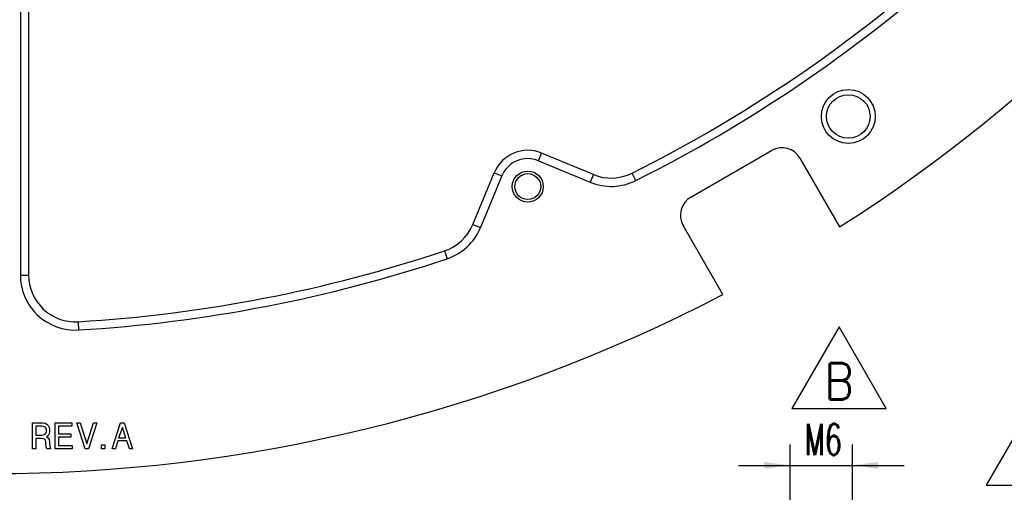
# Model space of a CAD drawing. Header units: inches. Extents: x -343 to 520, y -275 to 283.
# Tile 27 of 42: x -122 to -27, y -47 to -2. Entities that reach past the tile are written whole.
import ezdxf

# ---------------------------------------------------------------- set-up
doc = ezdxf.new("R2010")
doc.units = ezdxf.units.IN
doc.layers.add('1', color=7, linetype='Continuous')
doc.styles.add('CONVERTER_11', font='txt.shx', dxfattribs={"width": 0.9})
doc.styles.add('CONVERTER_12', font='txt.shx', dxfattribs={"width": 0.63})
doc.dimstyles.new('ME10_DIM_27', dxfattribs={"dimtxt": 3, "dimasz": 2.5, "dimexe": 2, "dimexo": 1, "dimgap": 1, "dimtad": 1, "dimdsep": 46, "dimtxsty": 'CONVERTER_12', "dimsah": 1, "dimcen": 0.09, "dimclrd": 3, "dimclre": 3, "dimclrt": 3, "dimadec": 0, "dimazin": 0, "dimtfac": 1, "dimtdec": 4, "dimtix": 1, "dimtmove": 0, "dimatfit": 3, "dimfxl": 1, "dimtolj": 1, "dimtzin": 0, "dimarcsym": 0})
doc.dimstyles.new('ME10_DIM_28', dxfattribs={"dimtxt": 3, "dimasz": 2.5, "dimexe": 2, "dimexo": 1, "dimgap": 1, "dimtad": 1, "dimdec": 1, "dimdsep": 46, "dimtxsty": 'CONVERTER_12', "dimsah": 1, "dimcen": 0.09, "dimclrd": 3, "dimclre": 3, "dimclrt": 3, "dimadec": 0, "dimazin": 0, "dimtol": 1, "dimtp": 0.1, "dimtm": 0.1, "dimtfac": 0.6, "dimtdec": 1, "dimtix": 1, "dimtmove": 0, "dimatfit": 3, "dimfxl": 1, "dimtolj": 1, "dimtzin": 0, "dimarcsym": 0})

# ---------------------------------------------------------------- blocks, each defined once
blk = doc.blocks.new('REV_TRIANGLE__12', base_point=(-24.396, -43.879))
at = {"layer": '1', "color": 3, "linetype": 'Continuous'}
for p, q in [((-24.396, -38.629), (-28.946, -46.504)), ((-19.846, -46.504), (-24.396, -38.629)), ((-28.946, -46.504), (-19.846, -46.504))]:
    blk.add_line(p, q, dxfattribs=at)
at = {"layer": '1', "color": 3, "insert": (-24.396, -43.879), "char_height": 3.5, "attachment_point": 5, "line_spacing_factor": 0.90036, "style": 'CONVERTER_11'}
blk.add_mtext('B', dxfattribs=at)
blk = doc.blocks.new('REV_TRIANGLE__13', base_point=(-43.148, -36.503))
at = {"layer": '1', "color": 3, "linetype": 'Continuous'}
for p, q in [((-43.148, -31.253), (-47.698, -39.128)), ((-38.598, -39.128), (-43.148, -31.253)), ((-47.698, -39.128), (-38.598, -39.128))]:
    blk.add_line(p, q, dxfattribs=at)
at = {"layer": '1', "color": 3, "insert": (-43.148, -36.503), "char_height": 3.5, "attachment_point": 5, "line_spacing_factor": 0.90036, "style": 'CONVERTER_11'}
blk.add_mtext('B', dxfattribs=at)
blk = doc.blocks.new('*D183')
at = {"layer": '1', "color": 3, "linetype": 'Continuous'}
for p, q in [((-47.85, -61.15), (-47.85, -42.606)), ((-41.85, -61.15), (-41.85, -42.606)), ((-52.85, -44.606), (-47.85, -44.606)), ((-47.85, -44.606), (-41.85, -44.606)), ((-41.85, -44.606), (-36.85, -44.606))]:
    blk.add_line(p, q, dxfattribs=at)
at = {"layer": '1', "color": 3}
for points in [[(-50.35, -44.935), (-50.35, -44.277), (-47.85, -44.606)], [(-39.35, -44.277), (-39.35, -44.935), (-41.85, -44.606)]]:
    blk.add_solid(points, dxfattribs=at)
at = {"layer": '1', "color": 3, "insert": (-46.455, -43.606), "char_height": 3, "attachment_point": 7, "rotation": 0.00014, "line_spacing_factor": 0.60024, "style": 'CONVERTER_12'}
blk.add_mtext('\\C3;M\\C3;6', dxfattribs=at)
blk = doc.blocks.new('*D184')
at = {"layer": '1', "color": 3, "linetype": 'Continuous'}
for p, q in [((-23.65, -48.306), (-23.65, -61.75)), ((-41.25, -61.75), (-21.65, -61.75)), ((-23.65, -61.75), (-23.65, -63.23)), ((-32.65, -63.23), (-21.65, -63.23)), ((-23.65, -63.23), (-23.65, -68.23))]:
    blk.add_line(p, q, dxfattribs=at)
at = {"layer": '1', "color": 3}
for points in [[(-23.979, -59.25), (-23.321, -59.25), (-23.65, -61.75)], [(-23.321, -65.73), (-23.979, -65.73), (-23.65, -63.23)]]:
    blk.add_solid(points, dxfattribs=at)
at = {"layer": '1', "color": 3, "insert": (-24.65, -55.812), "char_height": 3, "attachment_point": 7, "rotation": 90, "line_spacing_factor": 0.60024, "style": 'CONVERTER_12'}
blk.add_mtext('\\C3;1.5\\C3;\\H1.8;{\\Fgdt;`}0.1', dxfattribs=at)
blk = doc.blocks.new('probecard_stiffener_1__98', base_point=(-277.25, -45.4))
at = {"color": 7, "linetype": 'Continuous'}
for p, q in [((-122.15, 7.586), (-122.15, -26.26)), ((-121.35, 7.586), (-121.35, -26.26)), ((-57.447, -18.745), (-49.653, -14.245)), ((-66.857, -16.558), (-71.848, -14.49)), ((-46.921, -14.977), (-43.09, -21.612)), ((-72.154, -15.229), (-67.163, -17.297)), ((-78.489, -21.375), (-76.421, -16.384)), ((-75.682, -16.69), (-77.75, -21.682)), ((-54.349, -28.112), (-58.179, -21.477)), ((-120.973, -43), (-120.973, -40.5)), ((-120.973, -40.5), (-119.989, -40.5)), ((-120.664, -40.812), (-120.664, -41.687)), ((-120.073, -40.812), (-120.664, -40.812)), ((-119.904, -40.844), (-120.073, -40.812)), ((-119.989, -40.5), (-119.764, -40.531)), ((-119.764, -40.906), (-119.904, -40.844)), ((-119.764, -40.531), (-119.595, -40.625)), ((-119.595, -40.625), (-119.482, -40.75)), ((-119.482, -40.75), (-119.37, -40.938)), ((-118.779, -43), (-118.779, -40.5)), ((-118.779, -40.5), (-117.176, -40.5)), ((-117.176, -40.812), (-118.47, -40.812)), ((-118.47, -40.812), (-118.47, -41.562)), ((-117.176, -40.5), (-117.176, -40.812)), ((-116.698, -40.5), (-116.389, -40.5)), ((-115.91, -43), (-116.698, -40.5)), ((-116.389, -40.5), (-115.742, -42.531)), ((-115.742, -42.531), (-115.095, -40.5)), ((-114.785, -40.5), (-115.573, -43)), ((-115.095, -40.5), (-114.785, -40.5)), ((-113.295, -43), (-112.479, -40.5)), ((-112.479, -40.5), (-112.141, -40.5)), ((-112.141, -40.5), (-111.326, -43)), ((-120.664, -41.687), (-120.073, -41.687)), ((-120.073, -41.687), (-119.904, -41.656)), ((-119.904, -41.656), (-119.764, -41.594)), ((-119.679, -41), (-119.764, -40.906)), ((-119.764, -41.594), (-119.679, -41.5)), ((-119.623, -41.156), (-119.679, -41)), ((-119.679, -41.5), (-119.623, -41.344)), ((-119.623, -41.344), (-119.623, -41.156)), ((-119.482, -41.75), (-119.623, -41.844)), ((-119.37, -41.562), (-119.482, -41.75)), ((-119.37, -40.938), (-119.342, -41.156)), ((-119.342, -41.344), (-119.37, -41.562)), ((-119.342, -41.156), (-119.342, -41.344)), ((-118.47, -41.562), (-117.289, -41.562)), ((-117.289, -41.562), (-117.289, -41.875)), ((-112.31, -40.938), (-112.676, -41.938)), ((-111.973, -41.938), (-112.31, -40.938)), ((-120.129, -42), (-120.664, -42)), ((-120.664, -42), (-120.664, -43)), ((-119.96, -42.031), (-120.129, -42)), ((-119.82, -42.094), (-119.96, -42.031)), ((-119.735, -42.188), (-119.82, -42.094)), ((-119.679, -42.344), (-119.735, -42.188)), ((-119.679, -42.531), (-119.679, -42.344)), ((-119.651, -42.781), (-119.679, -42.531)), ((-119.623, -41.844), (-119.482, -41.938)), ((-119.482, -41.938), (-119.37, -42.125)), ((-119.37, -42.125), (-119.342, -42.344)), ((-119.342, -42.344), (-119.342, -42.531)), ((-119.342, -42.531), (-119.314, -42.75)), ((-119.314, -42.75), (-119.229, -43)), ((-118.47, -41.875), (-118.47, -42.687)), ((-117.289, -41.875), (-118.47, -41.875)), ((-118.47, -42.687), (-117.148, -42.687)), ((-117.148, -42.687), (-117.148, -43)), ((-114.335, -43), (-114.335, -42.625)), ((-114.335, -42.625), (-113.998, -42.625)), ((-113.998, -42.625), (-113.998, -43)), ((-112.732, -42.25), (-112.985, -43)), ((-111.888, -42.25), (-112.732, -42.25)), ((-112.676, -41.938), (-111.973, -41.938)), ((-111.635, -43), (-111.888, -42.25)), ((-120.664, -43), (-120.973, -43)), ((-119.595, -43), (-119.651, -42.781)), ((-119.229, -43), (-119.595, -43)), ((-117.148, -43), (-118.779, -43)), ((-115.573, -43), (-115.91, -43)), ((-113.998, -43), (-114.335, -43)), ((-112.985, -43), (-113.295, -43)), ((-111.326, -43), (-111.635, -43))]:
    blk.add_line(p, q, dxfattribs=at)
at = {"color": 1, "linetype": 'Continuous'}
for p, q in [((-72.154, -15.229), (-71.848, -14.49)), ((-76.421, -16.384), (-75.682, -16.69)), ((-66.857, -16.558), (-67.163, -17.297)), ((-62.764, -17.14), (-63.122, -16.425)), ((-78.489, -21.375), (-77.75, -21.682)), ((-81.224, -23.923), (-80.971, -24.682)), ((-122.15, -26.26), (-121.35, -26.26)), ((-116.58, -30.752), (-116.532, -31.551))]:
    blk.add_line(p, q, dxfattribs=at)
at = {"color": 7, "linetype": 'Continuous'}
for centre, radius in [((-42.255, -10.958), 2.6), ((-42.255, -10.958), 2.1), ((-73.188, -17.724), 1.5), ((-73.188, -17.724), 1.25)]:
    blk.add_circle(centre, radius, dxfattribs=at)
for centre, radius, start, end in [((-124.85, 107), 152.4, 302.44446, 353.55554), ((-124.85, 107), 138, 296.57074, 311.56449), ((-124.85, 107), 138.8, 296.57074, 311.56449), ((-73.188, -17.724), 3.5, 67.5, 157.5), ((-48.653, -15.977), 2, 30, 120), ((-73.188, -17.724), 2.7, 67.5, 157.5), ((-65.135, -12.4), 4.5, 247.5, 296.57074), ((-65.135, -12.4), 5.3, 247.5, 296.57074), ((-56.447, -20.477), 2, 120, 210), ((-82.646, -19.653), 4.5, 288.42926, 337.5), ((-82.646, -19.653), 5.3, 288.42926, 337.5), ((-124.85, 107), 138, 273.43551, 288.42926), ((-124.85, 107), 138.8, 273.43551, 288.42926), ((-116.85, -26.26), 5.3, 180, 273.43551), ((-116.85, -26.26), 4.5, 180, 273.43551), ((-124.85, 107), 152.4, 242.44446, 297.55554)]:
    blk.add_arc(centre, radius, start, end, dxfattribs=at)
blk = doc.blocks.new('probe_card_stiffener_E7018-24155__99', base_point=(-277.25, -45.4))
blk.add_blockref('probecard_stiffener_1__98', (-277.25, -45.4))
blk = doc.blocks.new('probe_card_stiffner_assy_E7018-64155__101', base_point=(-277.25, -45.4))
blk.add_blockref('probe_card_stiffener_E7018-24155__99', (-277.25, -45.4))
blk = doc.blocks.new('probe_card_assy__103', base_point=(-277.25, -45.4))
blk.add_blockref('probe_card_stiffner_assy_E7018-64155__101', (-277.25, -45.4))
blk = doc.blocks.new('front1', base_point=(-124.85, 107))
blk.add_blockref('probe_card_assy__103', (-277.25, -45.4))
blk = doc.blocks.new('A-A__51', base_point=(-124.85, -73))
at = {"layer": '1'}
for name, p in [('REV_TRIANGLE__13', (-43.148, -36.503)), ('REV_TRIANGLE__12', (-24.396, -43.879))]:
    blk.add_blockref(name, p, dxfattribs=at)
dim = blk.add_linear_dim(base=(-47.85, -44.606), p1=(-41.85, -62.15), p2=(-47.85, -62.15), dimstyle='ME10_DIM_27', override={"dimpost": 'M<>'}, dxfattribs=at)
dim.commit()
dim.dimension.update_dxf_attribs({"geometry": '*D183', "text_midpoint": (-44.85, -42.106), "text_rotation": 0.00014})
dim = blk.add_linear_dim(base=(-23.65, -61.75), p1=(-33.65, -63.23), p2=(-42.25, -61.75), angle=90, dimstyle='ME10_DIM_28', dxfattribs=at)
dim.commit()
dim.dimension.update_dxf_attribs({"geometry": '*D184', "text_midpoint": (-26.15, -52.059), "text_rotation": 90})
blk = doc.blocks.new('1')
for name, p in [('front1', (-124.85, 107)), ('A-A__51', (-124.85, -73))]:
    blk.add_blockref(name, p)

msp = doc.modelspace()

# ---------------------------------------------------------------- block references
at = {"layer": '1'}
msp.add_blockref('1', (0, 0), dxfattribs=at)

doc.saveas('drawing.dxf')
